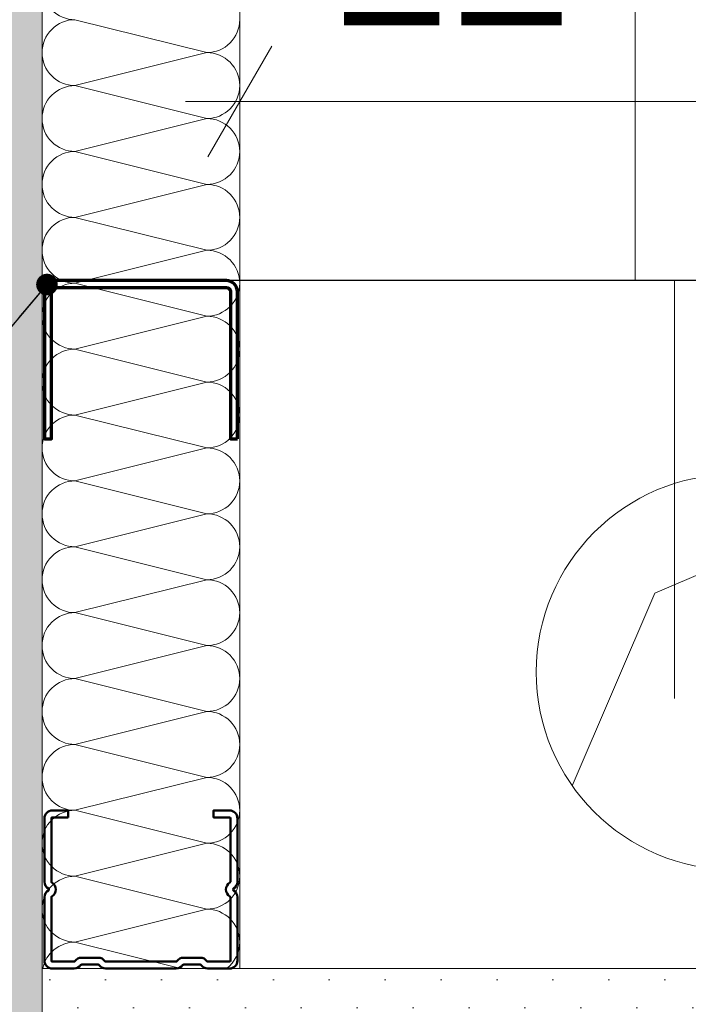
# Model space of a CAD drawing. Header units: metres. Extents: x -3.5 to 65.3, y -10.9 to 16.7.
# Tile 117 of 138: x 43.564 to 43.733, y 0.701 to 0.95. Entities that reach past the tile are written whole.
import ezdxf

# ---------------------------------------------------------------- set-up
doc = ezdxf.new("R2010")
doc.units = ezdxf.units.M
doc.header["$MEASUREMENT"] = 0
for name, pattern in [('DASHED', [0.015, 0.007, -0.008]), ('Strichlinie doppelt', [0.218722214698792, 0.105833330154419, -0.04233333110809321, 0.028222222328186, -0.04233333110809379]), ('Untersicht', [0.04, 0.03, -0.01]), ('Wipeout_Contour', [1, 0, -1])]:
    doc.linetypes.add(name, pattern=pattern)
for name, color, linetype in [('102 - Bemaßung_ Beschriftung.Detail_ Ausschnitt', 7, 'Continuous'), ('451 - Universal.Achsen Raster', 7, 'Continuous'), ('607 - Struktur.Stütze', 7, 'Continuous'), ('608 - Struktur.Träger', 7, 'Continuous'), ('660 - Unterkonstruktion.Trockenbau', 7, 'Continuous'), ('Abbruch_603 - Struktur.Bodenplatte_ Decke Roh', 7, 'Continuous'), ('Neubau_102 - Bemaßung_ Beschriftung.Detail_ Ausschnitt', 7, 'Continuous'), ('Neubau_603 - Struktur.Bodenplatte_ Decke Roh', 7, 'Continuous'), ('Neubau_606 - Struktur.Wand Innen Ausbau', 7, 'Continuous'), ('Neubau_802 - HKLSE.Sanitär', 7, 'Continuous')]:
    doc.layers.add(name, color=color, linetype=linetype)
doc.styles.add('ERSTELLTER_STIL_1', font='txt')
doc.linetypes.add('Abbruch 1', pattern='A,0,[1,2022.0244.A_L5A-PL07.11_iB_1.OG Detail - WC ( 2.26 - 2.27 )1.Shx,S=0.0007936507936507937,R=0,X=0,Y=0],-0.1,0', length=0.1)
doc.dimstyles.new('ERSTELLTER_STIL__1', dxfattribs={"dimtxt": 0.04, "dimasz": 0.02128, "dimexe": 0.18, "dimexo": 0.0625, "dimgap": 0, "dimtad": 1, "dimzin": 0, "dimdsep": 46, "dimtxsty": 'ERSTELLTER_STIL_1', "dimblk": 'ARROWHEAD_2', "dimblk1": 'ARROWHEAD_2', "dimblk2": 'ARROWHEAD_2', "dimcen": 0.09, "dimse1": 1, "dimse2": 1, "dimclrd": 7, "dimclre": 7, "dimclrt": 7, "dimazin": 0, "dimtfac": 1, "dimtdec": 4, "dimtmove": 0, "dimatfit": 3, "dimfxl": 1, "dimtolj": 1, "dimtzin": 0, "dimarcsym": 0})
doc.dimstyles.new('ERSTELLTER_STIL__3', dxfattribs={"dimtxt": 0.04, "dimasz": 0.02128, "dimexe": 0.18, "dimexo": 0.0625, "dimgap": 0, "dimtad": 1, "dimtih": 1, "dimtoh": 1, "dimzin": 0, "dimdsep": 46, "dimtxsty": 'ERSTELLTER_STIL_1', "dimblk": 'ARROWHEAD_2', "dimblk1": 'ARROWHEAD_2', "dimblk2": 'ARROWHEAD_2', "dimcen": 0.09, "dimse1": 1, "dimse2": 1, "dimclrd": 7, "dimclre": 7, "dimclrt": 7, "dimazin": 0, "dimtfac": 1, "dimtdec": 4, "dimtmove": 0, "dimatfit": 3, "dimfxl": 1, "dimtolj": 1, "dimtzin": 0, "dimarcsym": 0})
doc.dimstyles.new('ERSTELLTER_STIL__4', dxfattribs={"dimtxt": 0.04, "dimasz": 0.02128, "dimexe": 0.18, "dimexo": 0.0625, "dimgap": 0, "dimtad": 1, "dimtih": 1, "dimtoh": 1, "dimzin": 0, "dimdsep": 46, "dimtxsty": 'ERSTELLTER_STIL_1', "dimblk": 'ARROWHEAD_2', "dimblk1": 'ARROWHEAD_2', "dimblk2": 'ARROWHEAD_2', "dimcen": 0.09, "dimse1": 1, "dimse2": 1, "dimclrd": 7, "dimclre": 7, "dimclrt": 7, "dimazin": 0, "dimtfac": 1, "dimtdec": 4, "dimtmove": 2, "dimatfit": 3, "dimfxl": 1, "dimtolj": 1, "dimtzin": 0, "dimarcsym": 0})
doc.dimstyles.new('ERSTELLTER_STIL__5', dxfattribs={"dimtxt": 0.04, "dimasz": 0.02128, "dimexe": 0.18, "dimexo": 0.0625, "dimgap": 0, "dimtad": 1, "dimtih": 1, "dimtoh": 1, "dimzin": 0, "dimdsep": 46, "dimtxsty": 'ERSTELLTER_STIL_1', "dimblk": 'ARROWHEAD_2', "dimblk1": 'ARROWHEAD_2', "dimblk2": 'ARROWHEAD_2', "dimcen": 0.09, "dimclrd": 7, "dimclre": 7, "dimclrt": 7, "dimazin": 0, "dimtfac": 1, "dimtdec": 4, "dimtmove": 0, "dimatfit": 3, "dimfxl": 1, "dimtolj": 1, "dimtzin": 0, "dimarcsym": 0})
doc.dimstyles.new('ERSTELLTER_STIL__6', dxfattribs={"dimtxt": 0.04, "dimasz": 0.02128, "dimexe": 0.18, "dimexo": 0.0625, "dimgap": 0, "dimtad": 1, "dimzin": 0, "dimdsep": 46, "dimtxsty": 'ERSTELLTER_STIL_1', "dimblk": 'ARROWHEAD_2', "dimblk1": 'ARROWHEAD_2', "dimblk2": 'ARROWHEAD_2', "dimcen": 0.09, "dimclrd": 7, "dimclre": 7, "dimclrt": 7, "dimazin": 0, "dimtfac": 1, "dimtdec": 4, "dimtmove": 0, "dimatfit": 3, "dimfxl": 1, "dimtolj": 1, "dimtzin": 0, "dimarcsym": 0})
doc.dimstyles.new('ERSTELLTER_STIL__7', dxfattribs={"dimtxt": 0.18, "dimasz": 0.010944, "dimexe": 0.18, "dimexo": 0.0625, "dimgap": 0, "dimtad": 0, "dimtih": 1, "dimtoh": 1, "dimdec": 4, "dimzin": 0, "dimdsep": 46, "dimcen": 0.09, "dimadec": 0, "dimazin": 0, "dimtfac": 1, "dimtdec": 4, "dimtmove": 0, "dimatfit": 3, "dimldrblk": 'ARROWHEAD_11', "dimfxl": 1, "dimtolj": 1, "dimtzin": 0, "dimarcsym": 0})
pattern_1 = [(45, (0, 0), (-0.007071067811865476, 0.007071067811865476), [0, -0.01])]

# ---------------------------------------------------------------- blocks, each defined once
blk = doc.blocks.new('*X59')
at = {"layer": 'Neubau_606 - Struktur.Wand Innen Ausbau', "color": 7, "linetype": 'Continuous', "lineweight": 5}
for p, q in [((43.57832225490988, 0.9500133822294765), (43.61165559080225, 0.9416800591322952)), ((43.57832226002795, 0.9333467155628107), (43.61165559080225, 0.9416800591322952)), ((43.57832226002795, 0.9333467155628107), (43.61165559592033, 0.9250133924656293)), ((43.57832226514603, 0.9166800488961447), (43.61165559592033, 0.9250133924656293)), ((43.57832226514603, 0.9166800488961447), (43.6116556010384, 0.9083467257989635)), ((43.5783222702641, 0.9000133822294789), (43.6116556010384, 0.9083467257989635)), ((43.57832227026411, 0.9000133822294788), (43.61165560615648, 0.8916800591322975)), ((43.57832227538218, 0.883346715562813), (43.61165560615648, 0.8916800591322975)), ((43.57832227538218, 0.883346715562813), (43.61165561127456, 0.8750133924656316)), ((43.57832228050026, 0.866680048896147), (43.61165561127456, 0.8750133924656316)), ((43.57832228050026, 0.866680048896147), (43.61165561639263, 0.8583467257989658)), ((43.57832228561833, 0.8500133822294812), (43.61165561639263, 0.8583467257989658)), ((43.57832228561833, 0.8500133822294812), (43.61165562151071, 0.8416800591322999)), ((43.57832229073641, 0.8333467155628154), (43.61165562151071, 0.8416800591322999)), ((43.57832229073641, 0.8333467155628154), (43.61165562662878, 0.825013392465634)), ((43.57832229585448, 0.8166800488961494), (43.61165562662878, 0.825013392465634)), ((43.57832229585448, 0.8166800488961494), (43.61165563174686, 0.8083467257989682)), ((43.57832230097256, 0.8000133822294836), (43.61165563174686, 0.8083467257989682)), ((43.57832230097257, 0.8000133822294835), (43.61165563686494, 0.7916800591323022)), ((43.57832230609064, 0.7833467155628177), (43.61165563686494, 0.7916800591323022)), ((43.57832230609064, 0.7833467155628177), (43.61165564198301, 0.7750133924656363)), ((43.57832231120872, 0.7666800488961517), (43.61165564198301, 0.7750133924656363)), ((43.57832231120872, 0.7666800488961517), (43.61165564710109, 0.7583467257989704)), ((43.57832231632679, 0.7500133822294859), (43.61165564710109, 0.7583467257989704)), ((43.57832231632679, 0.7500133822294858), (43.61165565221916, 0.7416800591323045)), ((43.57832232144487, 0.7333467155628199), (43.61165565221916, 0.7416800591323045)), ((43.57832232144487, 0.7333467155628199), (43.61165565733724, 0.7250133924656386)), ((43.57832232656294, 0.716680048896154), (43.61165565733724, 0.7250133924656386)), ((43.57832232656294, 0.716680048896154), (43.60511347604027, 0.7099822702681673))]:
    blk.add_line(p, q, dxfattribs=at)
for centre, radius, start, end in [((43.57832225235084, 0.9583467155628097), 0.008333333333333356, 180.0000175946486, 270.0000175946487), ((43.57832225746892, 0.9416800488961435), 0.008333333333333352, 90.00001759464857, 180.0000175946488), ((43.61165558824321, 0.9500133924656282), 0.008333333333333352, 270.0000175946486, 1.759464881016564e-05), ((43.57832225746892, 0.9416800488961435), 0.008333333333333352, 180.0000175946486, 270.0000175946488), ((43.61165559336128, 0.9333467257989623), 0.008333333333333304, 1.75946485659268e-05, 90.0000175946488), ((43.57832226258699, 0.9250133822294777), 0.008333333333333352, 90.00001759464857, 180.0000175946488), ((43.61165559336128, 0.9333467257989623), 0.00833333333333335, 270.0000175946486, 1.759464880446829e-05), ((43.57832226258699, 0.9250133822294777), 0.008333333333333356, 180.0000175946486, 270.0000175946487), ((43.61165559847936, 0.9166800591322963), 0.008333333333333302, 1.759464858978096e-05, 90.0000175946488), ((43.57832226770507, 0.9083467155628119), 0.008333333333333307, 90.0000175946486, 180.0000175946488), ((43.61165559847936, 0.9166800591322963), 0.008333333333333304, 270.0000175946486, 1.759464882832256e-05), ((43.57832226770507, 0.9083467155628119), 0.008333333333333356, 180.0000175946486, 270.0000175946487), ((43.61165560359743, 0.9000133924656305), 0.0083333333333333, 1.759464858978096e-05, 90.0000175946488), ((43.57832227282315, 0.8916800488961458), 0.008333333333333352, 90.00001759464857, 180.0000175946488), ((43.61165560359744, 0.9000133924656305), 0.008333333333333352, 270.0000175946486, 1.759464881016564e-05), ((43.57832227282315, 0.8916800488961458), 0.008333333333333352, 180.0000175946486, 270.0000175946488), ((43.61165560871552, 0.8833467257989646), 0.008333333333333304, 1.75946485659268e-05, 90.0000175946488), ((43.57832227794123, 0.87501338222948), 0.008333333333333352, 90.00001759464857, 180.0000175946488), ((43.61165560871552, 0.8833467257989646), 0.00833333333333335, 270.0000175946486, 1.759464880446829e-05), ((43.57832227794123, 0.87501338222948), 0.008333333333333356, 180.0000175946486, 270.0000175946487), ((43.61165561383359, 0.8666800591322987), 0.008333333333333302, 1.759464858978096e-05, 90.0000175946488), ((43.5783222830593, 0.8583467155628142), 0.008333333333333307, 90.0000175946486, 180.0000175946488), ((43.61165561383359, 0.8666800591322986), 0.008333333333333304, 270.0000175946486, 1.759464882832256e-05), ((43.5783222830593, 0.8583467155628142), 0.008333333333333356, 180.0000175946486, 270.0000175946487), ((43.61165561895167, 0.8500133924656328), 0.0083333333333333, 1.759464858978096e-05, 90.0000175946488), ((43.57832228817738, 0.8416800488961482), 0.008333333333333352, 90.00001759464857, 180.0000175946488), ((43.61165561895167, 0.8500133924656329), 0.008333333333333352, 270.0000175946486, 1.759464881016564e-05), ((43.57832228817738, 0.8416800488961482), 0.008333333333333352, 180.0000175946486, 270.0000175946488), ((43.61165562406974, 0.833346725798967), 0.008333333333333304, 1.75946485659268e-05, 90.0000175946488), ((43.57832229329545, 0.8250133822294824), 0.008333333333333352, 90.00001759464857, 180.0000175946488), ((43.61165562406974, 0.833346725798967), 0.00833333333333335, 270.0000175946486, 1.759464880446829e-05), ((43.57832229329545, 0.8250133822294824), 0.008333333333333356, 180.0000175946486, 270.0000175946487), ((43.61165562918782, 0.8166800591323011), 0.008333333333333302, 1.759464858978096e-05, 90.0000175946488), ((43.57832229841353, 0.8083467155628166), 0.008333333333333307, 90.0000175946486, 180.0000175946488), ((43.61165562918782, 0.816680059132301), 0.008333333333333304, 270.0000175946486, 1.759464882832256e-05), ((43.57832229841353, 0.8083467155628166), 0.008333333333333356, 180.0000175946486, 270.0000175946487), ((43.61165563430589, 0.8000133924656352), 0.0083333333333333, 1.759464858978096e-05, 90.0000175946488), ((43.57832230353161, 0.7916800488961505), 0.008333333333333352, 90.00001759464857, 180.0000175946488), ((43.6116556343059, 0.8000133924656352), 0.008333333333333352, 270.0000175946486, 1.759464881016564e-05), ((43.57832230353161, 0.7916800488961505), 0.008333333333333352, 180.0000175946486, 270.0000175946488), ((43.61165563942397, 0.7833467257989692), 0.008333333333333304, 1.75946485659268e-05, 90.0000175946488), ((43.57832230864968, 0.7750133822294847), 0.008333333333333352, 90.00001759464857, 180.0000175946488), ((43.61165563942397, 0.7833467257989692), 0.00833333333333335, 270.0000175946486, 1.759464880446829e-05), ((43.57832230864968, 0.7750133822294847), 0.008333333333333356, 180.0000175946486, 270.0000175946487), ((43.61165564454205, 0.7666800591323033), 0.008333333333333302, 1.759464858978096e-05, 90.0000175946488), ((43.57832231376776, 0.7583467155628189), 0.008333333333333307, 90.0000175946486, 180.0000175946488), ((43.61165564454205, 0.7666800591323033), 0.008333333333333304, 270.0000175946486, 1.759464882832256e-05), ((43.57832231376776, 0.7583467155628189), 0.008333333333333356, 180.0000175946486, 270.0000175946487), ((43.61165564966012, 0.7500133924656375), 0.0083333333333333, 1.759464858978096e-05, 90.0000175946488), ((43.57832231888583, 0.7416800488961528), 0.008333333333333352, 90.00001759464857, 180.0000175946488), ((43.61165564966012, 0.7500133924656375), 0.008333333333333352, 270.0000175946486, 1.759464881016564e-05), ((43.57832231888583, 0.7416800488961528), 0.008333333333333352, 180.0000175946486, 270.0000175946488), ((43.6116556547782, 0.7333467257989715), 0.008333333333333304, 1.759464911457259e-05, 90.0000175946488), ((43.57832232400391, 0.725013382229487), 0.008333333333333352, 90.00001759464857, 180.0000175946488), ((43.6116556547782, 0.7333467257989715), 0.00833333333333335, 270.0000175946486, 1.759464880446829e-05), ((43.57832232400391, 0.725013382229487), 0.008333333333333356, 180.0000175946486, 270.0000175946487), ((43.61165565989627, 0.7166800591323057), 0.008333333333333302, 1.759464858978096e-05, 90.0000175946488), ((43.57832232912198, 0.7083467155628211), 0.008333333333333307, 90.0000175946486, 168.6812777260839), ((43.61165565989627, 0.7166800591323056), 0.008333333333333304, 306.5117688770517, 1.759464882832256e-05)]:
    blk.add_arc(centre, radius, start, end, dxfattribs=at)
blk = doc.blocks.new('*D164')
at = {"layer": '102 - Bemaßung_ Beschriftung.Detail_ Ausschnitt', "color": 7, "linetype": 'Continuous', "lineweight": 5}
for p, q in [((43.54498921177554, 1.076299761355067), (43.54498921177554, 1.118299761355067)), ((43.61998891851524, 1.076299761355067), (43.61998891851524, 1.118299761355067)), ((43.5530720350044, 1.111299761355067), (43.5369062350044, 1.083299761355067)), ((43.62807189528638, 1.111299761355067), (43.61190609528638, 1.083299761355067)), ((41.91999054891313, 1.097299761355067), (43.54498921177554, 1.097299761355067)), ((43.5449891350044, 1.097299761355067), (43.61998891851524, 1.097299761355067))]:
    blk.add_line(p, q, dxfattribs=at)
at = {"layer": '102 - Bemaßung_ Beschriftung.Detail_ Ausschnitt', "color": 7, "lineweight": 5, "insert": (43.55729496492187, 1.126174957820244), "char_height": 0.04, "attachment_point": 7, "style": 'ERSTELLTER_STIL_1'}
blk.add_mtext('\\A1;{\\pql;\\fArial|b0|i0|c0|p38;7\\fArial|b0|i0|c0|p38;\\A1{\\H.66x;\\S5^  ;}}', dxfattribs=at)
at = {"color": 254, "linetype": 'Wipeout_Contour', "lineweight": 0, "ltscale": 174.4017099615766}
blk.add_wipeout([(43.54872353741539, 1.1180379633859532), (43.61625459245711, 1.1180379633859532), (43.61625459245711, 1.1751808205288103), (43.54872353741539, 1.1751808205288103)], dxfattribs=at).dxf.layer = '102 - Bemaßung_ Beschriftung.Detail_ Ausschnitt'
blk = doc.blocks.new('ARROWHEAD_2')
at = {"color": 0, "linetype": 'Continuous', "lineweight": 0}
for p, q in [((-0.3781315, -0.655), (0.3781315, 0.655)), ((0, 0), (-1, 0))]:
    blk.add_line(p, q, dxfattribs=at)
blk = doc.blocks.new('*D165')
at = {"layer": '102 - Bemaßung_ Beschriftung.Detail_ Ausschnitt', "color": 7, "linetype": 'Continuous', "lineweight": 5}
for p, q in [((43.86498899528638, 1.076299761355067), (43.86498899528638, 1.118299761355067)), ((43.62807189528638, 1.111299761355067), (43.61190609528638, 1.083299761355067)), ((43.87307189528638, 1.111299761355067), (43.85690609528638, 1.083299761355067)), ((43.61998899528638, 1.097299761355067), (43.86498899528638, 1.097299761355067))]:
    blk.add_line(p, q, dxfattribs=at)
at = {"layer": '102 - Bemaßung_ Beschriftung.Detail_ Ausschnitt', "color": 7, "lineweight": 5, "insert": (43.70211769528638, 1.104865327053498), "char_height": 0.04, "attachment_point": 7, "style": 'ERSTELLTER_STIL_1'}
blk.add_mtext('\\A1;{\\pql;\\fArial|b0|i0|c0|p38;24\\fArial|b0|i0|c0|p38;\\A1{\\H.66x;\\S5^  ;}}', dxfattribs=at)
blk = doc.blocks.new('*D232')
at = {"layer": '102 - Bemaßung_ Beschriftung.Detail_ Ausschnitt', "color": 7, "linetype": 'Continuous', "lineweight": 5}
for p, q in [((43.03098879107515, 0.7180651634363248), (43.05898879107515, 0.7018993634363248)), ((43.06598879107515, 0.7099822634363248), (43.02398879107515, 0.7099822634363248)), ((43.04498879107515, 0.2549999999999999), (43.04498879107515, 0.7099822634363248)), ((43.03098879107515, 0.2630828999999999), (43.05898879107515, 0.2469170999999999)), ((43.06598879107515, 0.2549999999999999), (43.02398879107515, 0.2549999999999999))]:
    blk.add_line(p, q, dxfattribs=at)
at = {"layer": '102 - Bemaßung_ Beschriftung.Detail_ Ausschnitt', "color": 7, "lineweight": 5, "insert": (43.03764704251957, 0.4421198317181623), "char_height": 0.04, "attachment_point": 7, "rotation": 90, "style": 'ERSTELLTER_STIL_1'}
blk.add_mtext('\\A1;{\\pql;\\fArial|b0|i0|c0|p38;45\\fArial|b0|i0|c0|p38;\\A1{\\H.66x;\\S5^  ;}}', dxfattribs=at)
blk = doc.blocks.new('*D233')
at = {"layer": '102 - Bemaßung_ Beschriftung.Detail_ Ausschnitt', "color": 7, "linetype": 'Continuous', "lineweight": 5}
for p, q in [((43.03098879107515, 0.8920810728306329), (43.05898879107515, 0.8759152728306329)), ((43.06598879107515, 0.8839981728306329), (43.02398879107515, 0.8839981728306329)), ((43.04498879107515, 0.7099822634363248), (43.04498879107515, 0.8839981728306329)), ((43.03098879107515, 0.7180651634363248), (43.05898879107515, 0.7018993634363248)), ((43.06598879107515, 0.7099822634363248), (43.02398879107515, 0.7099822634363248))]:
    blk.add_line(p, q, dxfattribs=at)
at = {"layer": '102 - Bemaßung_ Beschriftung.Detail_ Ausschnitt', "color": 7, "lineweight": 5, "insert": (43.03698875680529, 0.7566189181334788), "char_height": 0.04, "attachment_point": 7, "rotation": 90, "style": 'ERSTELLTER_STIL_1'}
blk.add_mtext('\\A1;{\\pql;\\fArial|b0|i0|c0|p38;17\\fArial|b0|i0|c0|p38;\\A1{\\H.66x;\\S4^  ;}}', dxfattribs=at)
blk = doc.blocks.new('*D234')
at = {"layer": '102 - Bemaßung_ Beschriftung.Detail_ Ausschnitt', "color": 7, "linetype": 'Continuous', "lineweight": 5}
for p, q in [((43.03098879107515, 1.392081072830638), (43.05898879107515, 1.375915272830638)), ((43.06598879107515, 1.383998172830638), (43.02398879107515, 1.383998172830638)), ((43.04498879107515, 0.8839981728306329), (43.04498879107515, 1.383998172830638)), ((43.03098879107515, 0.8920810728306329), (43.05898879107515, 0.8759152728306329)), ((43.06598879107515, 0.8839981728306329), (43.02398879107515, 0.8839981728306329))]:
    blk.add_line(p, q, dxfattribs=at)
at = {"layer": '102 - Bemaßung_ Beschriftung.Detail_ Ausschnitt', "color": 7, "lineweight": 5, "insert": (43.03698879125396, 1.10364377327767), "char_height": 0.04, "attachment_point": 7, "rotation": 90, "style": 'ERSTELLTER_STIL_1'}
blk.add_mtext('\\A1;{\\pql;\\fArial|b0|i0|c0|p38;50}', dxfattribs=at)
blk = doc.blocks.new('*D401')
at = {"layer": '102 - Bemaßung_ Beschriftung.Detail_ Ausschnitt', "color": 7, "linetype": 'Continuous', "lineweight": 5}
for p, q in [((43.61998856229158, 0.9083260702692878), (43.61998856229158, 0.9503260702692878)), ((43.74498896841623, 0.7849822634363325), (43.74498896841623, 0.9503260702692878)), ((43.62807146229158, 0.9433260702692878), (43.61190566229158, 0.9153260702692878)), ((43.75307189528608, 0.9433260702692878), (43.73690609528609, 0.9153260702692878)), ((43.60629656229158, 0.9293260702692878), (43.61998856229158, 0.9293260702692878)), ((43.61998856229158, 0.9293260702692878), (43.74498896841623, 0.9293260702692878))]:
    blk.add_line(p, q, dxfattribs=at)
at = {"layer": '102 - Bemaßung_ Beschriftung.Detail_ Ausschnitt', "color": 7, "lineweight": 5, "insert": (43.64211747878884, 0.9368916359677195), "char_height": 0.04, "attachment_point": 7, "style": 'ERSTELLTER_STIL_1'}
blk.add_mtext('\\A1;{\\pql;\\fArial|b0|i0|c0|p38;12\\fArial|b0|i0|c0|p38;\\A1{\\H.66x;\\S5^  ;}}', dxfattribs=at)
blk = doc.blocks.new('*D403')
at = {"layer": '102 - Bemaßung_ Beschriftung.Detail_ Ausschnitt', "color": 7, "linetype": 'Continuous', "lineweight": 5}
for p, q in [((43.83896632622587, 0.7849822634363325), (43.83896632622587, 0.7986742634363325)), ((43.85296632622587, 0.7768993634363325), (43.82496632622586, 0.7930651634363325)), ((43.85996632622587, 0.7849822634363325), (43.74498899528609, 0.7849822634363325)), ((43.83896632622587, 0.7099822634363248), (43.83896632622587, 0.7849822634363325)), ((43.82496632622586, 0.7180651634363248), (43.85296632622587, 0.7018993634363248)), ((43.85996632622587, 0.7099822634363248), (43.56998899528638, 0.7099822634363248)), ((43.83896632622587, 0.6962902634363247), (43.83896632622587, 0.7099822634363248))]:
    blk.add_line(p, q, dxfattribs=at)
at = {"layer": '102 - Bemaßung_ Beschriftung.Detail_ Ausschnitt', "color": 7, "lineweight": 5, "insert": (43.83140076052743, 0.7222881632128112), "char_height": 0.04, "attachment_point": 7, "rotation": 90, "style": 'ERSTELLTER_STIL_1'}
blk.add_mtext('\\A1;{\\pql;\\fArial|b0|i0|c0|p38;7\\fArial|b0|i0|c0|p38;\\A1{\\H.66x;\\S5^  ;}}', dxfattribs=at)
blk = doc.blocks.new('ARROWHEAD_11')
at = {"color": 0, "linetype": 'Continuous', "lineweight": 0}
blk.add_line((0, 0), (-1, 0), dxfattribs=at)
at = {"color": 0, "linetype": 'Continuous', "lineweight": 0, "const_width": 0.25, "flags": 128}
blk.add_lwpolyline([(-0.125, 0, 1), (0.125, 0, 1)], format="xyb", close=True, dxfattribs=at)

msp = doc.modelspace()

# ---------------------------------------------------------------- hatches: boundary and pattern name
at = {"layer": '607 - Struktur.Stütze', "linetype": 'Continuous', "lineweight": 0, "true_color": 0x000000}
h = msp.add_hatch(dxfattribs=at)
h.set_pattern_fill('Gips_0001', color=18, style=0, pattern_type=2)
h.set_pattern_definition(pattern_1)
h.paths.add_polyline_path([(43.56998899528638, 0.709982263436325), (43.56998899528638, 0.2549999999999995), (43.57998899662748, 0.2549999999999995), (43.57998899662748, 0.6999822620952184), (43.87998899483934, 0.6999822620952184), (43.87998899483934, 0.2549999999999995), (43.88998899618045, 0.2549999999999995), (43.88998899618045, 0.709982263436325)])
at = {"layer": 'Neubau_606 - Struktur.Wand Innen Ausbau', "linetype": 'Continuous', "lineweight": 0, "true_color": 0x000000}
h = msp.add_hatch(dxfattribs=at)
h.set_pattern_fill('Gips_0001', color=18, style=0, pattern_type=2)
h.set_pattern_definition(pattern_1)
h.paths.add_polyline_path([(43.56998799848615, 4.03500106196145), (43.55748797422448, 4.03500111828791), (43.55748915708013, 0.2549999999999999), (43.56998912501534, 0.2549999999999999)])

# ---------------------------------------------------------------- linework, layer by layer
at = {"layer": '451 - Universal.Achsen Raster', "color": 160, "linetype": 'Strichlinie doppelt', "lineweight": 9, "true_color": 0x3232ff}
msp.add_line((43.72998899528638, -10.58500000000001), (43.72998899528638, 16.355), dxfattribs=at)
at = {"layer": '607 - Struktur.Stütze', "color": 7, "linetype": 'Continuous', "lineweight": 5, "flags": 128}
msp.add_lwpolyline([(43.88998899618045, 0.2549999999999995), (43.88998899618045, 0.709982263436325), (43.56998899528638, 0.709982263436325), (43.56998899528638, 0.2549999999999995)], dxfattribs=at)
at = {"layer": '608 - Struktur.Träger', "color": 7, "linetype": 'Untersicht', "lineweight": 13}
msp.add_line((0.3799889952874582, 0.7099822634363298), (61.87998899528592, 0.7099822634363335), dxfattribs=at)
at = {"layer": 'Abbruch_603 - Struktur.Bodenplatte_ Decke Roh', "color": 7, "linetype": 'Abbruch 1', "lineweight": 18}
for centre, start, end in [((43.74498899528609, 0.7849822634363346), 90, 180), ((43.74498899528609, 0.7849822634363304), 180, 270)]:
    msp.add_arc(centre, 0.04999999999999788, start, end, dxfattribs=at)
at = {"layer": 'Neubau_603 - Struktur.Bodenplatte_ Decke Roh', "color": 1, "linetype": 'Continuous', "lineweight": 5}
for p, q in [((43.72498899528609, 0.80498226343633), (43.77375208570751, 0.8258807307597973)), ((43.70409052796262, 0.7562191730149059), (43.72498899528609, 0.80498226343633))]:
    msp.add_line(p, q, dxfattribs=at)
at = {"layer": 'Neubau_606 - Struktur.Wand Innen Ausbau', "color": 1, "linetype": 'Continuous', "lineweight": 5}
msp.add_line((43.56998798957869, 3.985001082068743), (43.56998899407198, 0.7099822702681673), dxfattribs=at)
at = {"layer": 'Neubau_606 - Struktur.Wand Innen Ausbau', "color": 1, "linetype": 'Continuous', "lineweight": 5, "flags": 128}
msp.add_lwpolyline([(43.61998899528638, 0.7099822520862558), (43.61998798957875, 3.985000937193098)], dxfattribs=at)
at = {"layer": 'Neubau_802 - HKLSE.Sanitär', "color": 1, "linetype": 'Continuous', "lineweight": 9}
for p, q in [((43.56998890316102, 1.383998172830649), (43.56998890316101, 0.8839981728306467)), ((43.71998890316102, 1.383998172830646), (43.71998890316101, 0.8839981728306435)), ((43.71998890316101, 0.8839981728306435), (43.56998890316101, 0.8839981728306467))]:
    msp.add_line(p, q, dxfattribs=at)
at = {"layer": 'Neubau_802 - HKLSE.Sanitär', "color": 1, "linetype": 'DASHED', "lineweight": 9, "flags": 128}
for points in [[(43.56998890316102, 1.383998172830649), (43.56998890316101, 0.8839981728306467)], [(43.71998890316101, 0.8839981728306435), (43.71998890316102, 1.383998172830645)], [(43.56998890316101, 0.8839981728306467), (43.71998890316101, 0.8839981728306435)]]:
    msp.add_lwpolyline(points, dxfattribs=at)

# ---------------------------------------------------------------- block references
at = {"layer": 'Neubau_606 - Struktur.Wand Innen Ausbau', "color": 1, "lineweight": 13}
msp.add_blockref('*X59', (0, 0), dxfattribs=at)

# ---------------------------------------------------------------- next in the draw order: dimensions: what is measured, and where the dimension line sits
at = {"layer": '102 - Bemaßung_ Beschriftung.Detail_ Ausschnitt', "color": 7, "linetype": 'Continuous', "lineweight": 5}
dim = msp.add_linear_dim(base=(43.61998899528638, 1.097299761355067), p1=(43.5449891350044, 0.2549999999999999), p2=(43.61998899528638, 0.7099822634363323), dimstyle='ERSTELLTER_STIL__4', dxfattribs=at)
dim.commit()
dim.dimension.update_dxf_attribs({"geometry": '*D164', "text_midpoint": (43.62656556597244, 1.146609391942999), "dimtype": 160})

# ---------------------------------------------------------------- next in the draw order: linework, layer by layer
at = {"layer": '660 - Unterkonstruktion.Trockenbau', "color": 7, "linetype": 'Continuous', "lineweight": 25}
msp.add_lwpolyline([(43.939989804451, 0.8839981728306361), (43.56998810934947, 0.8839981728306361)], dxfattribs=at)
at = {"layer": '660 - Unterkonstruktion.Trockenbau', "color": 7, "linetype": 'Continuous', "lineweight": 70, "flags": 128}
msp.add_lwpolyline([(43.61938897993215, 0.843998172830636), (43.61938897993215, 0.8812481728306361, 0.414213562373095), (43.61663897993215, 0.8839981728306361), (43.57333897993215, 0.8839981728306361, 0.4142135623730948), (43.57058897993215, 0.8812481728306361), (43.57058897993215, 0.843998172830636), (43.57233897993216, 0.843998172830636), (43.57233897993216, 0.8812481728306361, -0.414213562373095), (43.57333897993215, 0.8822481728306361), (43.61663897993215, 0.8822481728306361, -0.414213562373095), (43.61763897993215, 0.8812481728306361), (43.61763897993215, 0.843998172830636)], format="xyb", close=True, dxfattribs=at)
at = {"layer": '660 - Unterkonstruktion.Trockenbau', "color": 7, "linetype": 'Continuous', "lineweight": 50, "flags": 128}
msp.add_lwpolyline([(43.57658843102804, 0.7482322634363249), (43.57658843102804, 0.7499822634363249), (43.57258843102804, 0.7499822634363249, 0.414213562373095), (43.57058843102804, 0.7479822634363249), (43.57058843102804, 0.7319308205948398, 0.267949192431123), (43.57158843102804, 0.7301987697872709, -0.5773502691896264), (43.57158843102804, 0.7297657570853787, 0.267949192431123), (43.57058843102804, 0.7280337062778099), (43.57058843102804, 0.7119822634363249, 0.414213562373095), (43.57258843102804, 0.7099822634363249), (43.57808843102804, 0.7099822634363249, 0.2504916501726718), (43.5797513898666, 0.7108711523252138, -0.2504916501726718), (43.57995925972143, 0.7109822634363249), (43.58421760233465, 0.7109822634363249, -0.2504916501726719), (43.58442547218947, 0.7108711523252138, 0.2504916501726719), (43.58608843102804, 0.7099822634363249), (43.60388843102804, 0.7099822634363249, 0.2504916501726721), (43.6055513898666, 0.7108711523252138, -0.2504916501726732), (43.60575925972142, 0.7109822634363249), (43.61001760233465, 0.7109822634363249, -0.2504916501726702), (43.61022547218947, 0.7108711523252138, 0.2504916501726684), (43.61188843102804, 0.7099822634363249), (43.61738843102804, 0.7099822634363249, 0.4142135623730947), (43.61938843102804, 0.7119822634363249), (43.61938843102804, 0.7280337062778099, 0.2679491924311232), (43.61838843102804, 0.7297657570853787, -0.5773502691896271), (43.61838843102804, 0.7301987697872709, 0.2679491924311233), (43.61938843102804, 0.7319308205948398), (43.61938843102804, 0.7479822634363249, 0.414213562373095), (43.61738843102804, 0.7499822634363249), (43.61338843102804, 0.7499822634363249), (43.61338843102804, 0.7482322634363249), (43.61738843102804, 0.7482322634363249, -0.414213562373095), (43.61763843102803, 0.7479822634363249), (43.61763843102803, 0.7319308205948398, -0.2679491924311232), (43.61751343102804, 0.7317143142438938, 0.5773502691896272), (43.61751343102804, 0.728250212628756, -0.2679491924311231), (43.61763843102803, 0.7280337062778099), (43.61763843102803, 0.7119822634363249, -0.414213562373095), (43.61738843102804, 0.7117322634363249), (43.61188843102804, 0.7117322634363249, -0.25049165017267), (43.61168056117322, 0.711843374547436, 0.2504916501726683), (43.61001760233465, 0.7127322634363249), (43.60575925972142, 0.7127322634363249, 0.250491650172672), (43.60409630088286, 0.711843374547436, -0.2504916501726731), (43.60388843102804, 0.7117322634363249), (43.58608843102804, 0.7117322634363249, -0.2504916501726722), (43.58588056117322, 0.711843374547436, 0.2504916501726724), (43.58421760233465, 0.7127322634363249), (43.57995925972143, 0.7127322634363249, 0.2504916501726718), (43.57829630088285, 0.711843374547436, -0.2504916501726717), (43.57808843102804, 0.7117322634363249), (43.57258843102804, 0.7117322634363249, -0.414213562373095), (43.57233843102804, 0.7119822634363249), (43.57233843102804, 0.7280337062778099, -0.2679491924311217), (43.57246343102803, 0.728250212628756, 0.5773502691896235), (43.57246343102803, 0.7317143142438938, -0.2679491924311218), (43.57233843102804, 0.7319308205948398), (43.57233843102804, 0.7479822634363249, -0.4142135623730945), (43.57258843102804, 0.7482322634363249)], format="xyb", close=True, dxfattribs=at)

# ---------------------------------------------------------------- next in the draw order: dimensions: what is measured, and where the dimension line sits
at = {"layer": '102 - Bemaßung_ Beschriftung.Detail_ Ausschnitt', "color": 7, "linetype": 'Continuous', "lineweight": 5}
for base, p1, p2, dimstyle, picture, middle in [((43.74498899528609, 0.9293260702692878), (43.61998856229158, 2.120000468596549), (43.74498899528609, 0.7849822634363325), 'ERSTELLTER_STIL__5', '*D401', (43.72663527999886, 0.9573260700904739)), ((43.86498899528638, 1.097299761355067), (43.61998899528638, 0.7099822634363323), (43.86498899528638, 0.7099822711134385), 'ERSTELLTER_STIL__3', '*D165', (43.7866354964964, 1.125299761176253))]:
    dim = msp.add_linear_dim(base=base, p1=p1, p2=p2, dimstyle=dimstyle, dxfattribs=at)
    dim.commit()
    dim.dimension.update_dxf_attribs({"geometry": picture, "text_midpoint": middle, "dimtype": 160})
for base, p1, p2, dimstyle, picture, middle in [((43.04498879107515, 1.383998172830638), (43.71998890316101, 0.8839981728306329), (43.71998890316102, 1.383998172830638), 'ERSTELLTER_STIL__1', '*D234', (43.01698879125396, 1.134137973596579)), ((43.04498879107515, 0.8839981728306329), (43.56998899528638, 0.7099822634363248), (43.71998890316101, 0.8839981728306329), 'ERSTELLTER_STIL__1', '*D233', (43.01698879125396, 0.8411367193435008)), ((43.83896632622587, 0.7849822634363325), (43.56998899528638, 0.7099822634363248), (43.74498899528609, 0.7849822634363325), 'ERSTELLTER_STIL__6', '*D403', (43.81096632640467, 0.7915587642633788)), ((43.04498879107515, 0.7099822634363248), (43.5449891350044, 0.2549999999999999), (43.56998899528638, 0.7099822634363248), 'ERSTELLTER_STIL__1', '*D232', (43.01698879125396, 0.5266376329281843))]:
    dim = msp.add_linear_dim(base=base, p1=p1, p2=p2, angle=90, dimstyle=dimstyle, dxfattribs=at)
    dim.commit()
    dim.dimension.update_dxf_attribs({"geometry": picture, "text_midpoint": middle, "dimtype": 160, "text_rotation": 90})

# ---------------------------------------------------------------- next in the draw order: leaders
at = {"layer": 'Neubau_102 - Bemaßung_ Beschriftung.Detail_ Ausschnitt', "color": 1, "linetype": 'Continuous', "lineweight": 13, "annotation_type": 0, "has_hookline": 1, "hookline_direction": 1, "text_width": 0.182784}
msp.add_leader([(43.5712314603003, 0.8830067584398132), (43.52482625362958, 0.8283498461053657), (43.47327919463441, 0.8283498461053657)], dimstyle='ERSTELLTER_STIL__7', dxfattribs=at)

doc.saveas('drawing.dxf')
